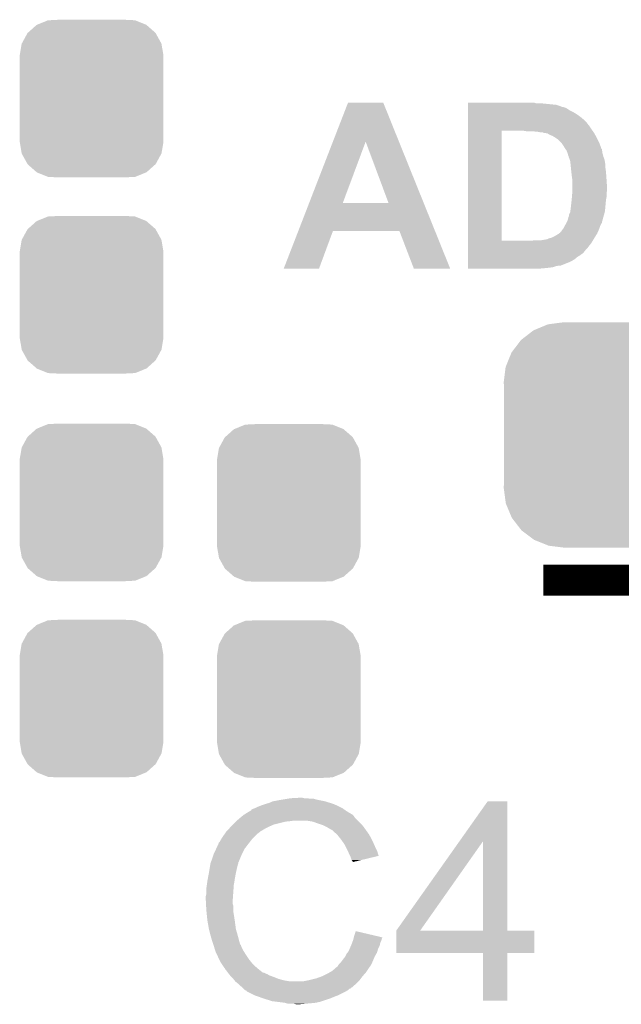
# Model space of a CAD drawing. Extents: x -0.05 to 0.95, y -0.15 to 1.54.
# Tile 41 of 45: x 0.5 to 0.62, y 1.22 to 1.41. Entities that reach past the tile are written whole.
import ezdxf

# ---------------------------------------------------------------- set-up
doc = ezdxf.new("R2010")
doc.units = 0
doc.layers.get('0').update_dxf_attribs({"linetype": 'CONTINUOUS'})
doc.layers.add('ACCEL_35_CLICK_V101_GTO', color=14, linetype='CONTINUOUS')
doc.layers.add('ACCEL_35_CLICK_V101_GTS', color=12, linetype='CONTINUOUS')

# ---------------------------------------------------------------- blocks, each defined once
blk = doc.blocks.new('CUSTOM_73')
for points in [[(-0.00819, 0.01509), (-0.00607, 0.0152), (0.00836, 0.01509), (0.00607, 0.0152)], [(-0.01229, 0.01267), (-0.01059, 0.01419), (0.01231, 0.01267), (0.01057, 0.01419)], [(-0.01059, 0.01419), (-0.01052, 0.01422), (0.01057, 0.01419), (0.01054, 0.01422)], [(-0.01052, 0.01422), (-0.00841, 0.01508), (0.01054, 0.01422), (0.00839, 0.01508)], [(-0.00841, 0.01508), (-0.00819, 0.01509), (0.00839, 0.01508), (0.00836, 0.01509)], [(-0.01344, 0.01062), (-0.01234, 0.01263), (0.01345, 0.01062), (0.01233, 0.01263)], [(-0.01234, 0.01263), (-0.01229, 0.01267), (0.01233, 0.01263), (0.01231, 0.01267)], [(-0.01385, 0.0083), (-0.01347, 0.01057), (0.01385, 0.0083), (0.01346, 0.01057)], [(-0.01347, 0.01057), (-0.01344, 0.01062), (0.01346, 0.01057), (0.01345, 0.01062)], [(-0.01385, 0.00825), (-0.01385, 0.0083), (0.01385, 0.00825), (0.01385, 0.0083)], [(-0.01385, -0.00825), (-0.01385, 0.00825), (0.01385, -0.00825), (0.01385, 0.00825)], [(-0.01385, -0.0083), (-0.01385, -0.00825), (0.01385, -0.0083), (0.01385, -0.00825)], [(-0.01346, -0.01057), (-0.01385, -0.0083), (0.01347, -0.01057), (0.01385, -0.0083)], [(-0.01345, -0.01062), (-0.01346, -0.01057), (0.01344, -0.01062), (0.01347, -0.01057)], [(-0.01233, -0.01263), (-0.01345, -0.01062), (0.01234, -0.01263), (0.01344, -0.01062)], [(-0.01231, -0.01267), (-0.01233, -0.01263), (0.01229, -0.01267), (0.01234, -0.01263)], [(-0.01057, -0.01419), (-0.01231, -0.01267), (0.01059, -0.01419), (0.01229, -0.01267)], [(-0.01054, -0.01422), (-0.01057, -0.01419), (0.01052, -0.01422), (0.01059, -0.01419)], [(-0.00839, -0.01508), (-0.01054, -0.01422), (0.00841, -0.01508), (0.01052, -0.01422)], [(-0.00836, -0.01509), (-0.00839, -0.01508), (0.00819, -0.01509), (0.00841, -0.01508)], [(-0.00607, -0.0152), (-0.00836, -0.01509), (0.00607, -0.0152), (0.00819, -0.01509)]]:
    blk.add_solid(points)
blk = doc.blocks.new('CUSTOM_76')
for points in [[(-0.01312, 0.02021), (-0.0105, 0.0213), (0.01316, 0.02021), (0.01045, 0.0213)], [(-0.0105, 0.0213), (-0.01022, 0.02134), (0.01045, 0.0213), (0.01036, 0.02134)], [(-0.01022, 0.02134), (-0.0075, 0.0217), (0.01036, 0.02134), (0.0075, 0.0217)], [(-0.01555, 0.01838), (-0.01329, 0.02013), (0.01558, 0.01838), (0.01326, 0.02013)], [(-0.01329, 0.02013), (-0.01312, 0.02021), (0.01326, 0.02013), (0.01316, 0.02021)], [(-0.01741, 0.01599), (-0.01568, 0.01828), (0.01743, 0.01599), (0.01566, 0.01828)], [(-0.01568, 0.01828), (-0.01555, 0.01838), (0.01566, 0.01828), (0.01558, 0.01838)], [(-0.01858, 0.0132), (-0.01751, 0.01586), (0.0186, 0.0132), (0.01749, 0.01586)], [(-0.01751, 0.01586), (-0.01741, 0.01599), (0.01749, 0.01586), (0.01743, 0.01599)], [(-0.019, 0.0102), (-0.01864, 0.01306), (0.019, 0.0102), (0.01862, 0.01306)], [(-0.01864, 0.01306), (-0.01858, 0.0132), (0.01862, 0.01306), (0.0186, 0.0132)], [(-0.01895, 0.00913), (-0.019, 0.0102), (0.01895, 0.00913), (0.019, 0.0102)], [(-0.01895, -0.00913), (-0.01895, 0.00913), (0.01895, -0.00913), (0.01895, 0.00913)], [(-0.019, -0.0102), (-0.01895, -0.00913), (0.019, -0.0102), (0.01895, -0.00913)], [(-0.01862, -0.01306), (-0.019, -0.0102), (0.01864, -0.01306), (0.019, -0.0102)], [(-0.0186, -0.0132), (-0.01862, -0.01306), (0.01858, -0.0132), (0.01864, -0.01306)], [(-0.01749, -0.01586), (-0.0186, -0.0132), (0.01751, -0.01586), (0.01858, -0.0132)], [(-0.01743, -0.01599), (-0.01749, -0.01586), (0.01741, -0.01599), (0.01751, -0.01586)], [(-0.01566, -0.01828), (-0.01743, -0.01599), (0.01568, -0.01828), (0.01741, -0.01599)], [(-0.01558, -0.01838), (-0.01566, -0.01828), (0.01555, -0.01838), (0.01568, -0.01828)], [(-0.01326, -0.02013), (-0.01558, -0.01838), (0.01329, -0.02013), (0.01555, -0.01838)], [(-0.01316, -0.02021), (-0.01326, -0.02013), (0.01312, -0.02021), (0.01329, -0.02013)], [(-0.01045, -0.0213), (-0.01316, -0.02021), (0.0105, -0.0213), (0.01312, -0.02021)], [(-0.01036, -0.02134), (-0.01045, -0.0213), (0.01022, -0.02134), (0.0105, -0.0213)], [(-0.0075, -0.0217), (-0.01036, -0.02134), (0.0075, -0.0217), (0.01022, -0.02134)]]:
    blk.add_solid(points)

msp = doc.modelspace()

# ---------------------------------------------------------------- linework, layer by layer
at = {"layer": 'ACCEL_35_CLICK_V101_GTO', "const_width": 0.006}
msp.add_lwpolyline([(0.604, 1.305), (0.67, 1.305)], dxfattribs=at)
at = {"layer": 'ACCEL_35_CLICK_V101_GTO'}
for points in [[(0.56349, 1.3895), (0.5664, 1.397), (0.57622, 1.3895), (0.5732, 1.397)], [(0.5664, 1.397), (0.5664, 1.397), (0.5732, 1.397), (0.5664, 1.397)], [(0.5895, 1.3969), (0.5895, 1.397), (0.6026, 1.3969), (0.6023, 1.397)], [(0.5895, 1.397), (0.5895, 1.397), (0.6023, 1.397), (0.5895, 1.397)], [(0.5895, 1.3966), (0.5895, 1.3969), (0.6065, 1.3966), (0.6035, 1.3969)], [(0.5895, 1.3963), (0.5895, 1.3966), (0.6074, 1.3963), (0.6065, 1.3966)], [(0.5895, 1.3962), (0.5895, 1.3963), (0.6076, 1.3962), (0.6075, 1.3963)], [(0.5895, 1.3963), (0.5895, 1.3963), (0.6075, 1.3963), (0.6074, 1.3963)], [(0.5895, 1.396), (0.5895, 1.3962), (0.6084, 1.396), (0.6078, 1.3962)], [(0.5895, 1.3962), (0.5895, 1.3962), (0.6078, 1.3962), (0.6076, 1.3962)], [(0.5895, 1.3956), (0.5895, 1.396), (0.609, 1.3956), (0.6084, 1.396)], [(0.5895, 1.3952), (0.5895, 1.3956), (0.6098, 1.3952), (0.609, 1.3956)], [(0.5895, 1.3947), (0.5895, 1.3952), (0.6106, 1.3947), (0.6098, 1.3952)], [(0.5895, 1.3941), (0.5895, 1.3947), (0.6114, 1.3941), (0.6106, 1.3947)], [(0.5895, 1.3934), (0.5895, 1.3941), (0.6122, 1.3934), (0.6114, 1.3941)], [(0.5895, 1.3933), (0.5895, 1.3934), (0.6123, 1.3933), (0.6122, 1.3934)], [(0.5895, 1.393), (0.5895, 1.3933), (0.6125, 1.393), (0.6123, 1.3933)], [(0.5895, 1.3925), (0.5895, 1.393), (0.6129, 1.3925), (0.6125, 1.393)], [(0.5895, 1.3919), (0.5895, 1.3925), (0.6133, 1.3919), (0.6129, 1.3925)], [(0.5895, 1.3916), (0.5895, 1.3919), (0.61351, 1.3916), (0.6133, 1.3919)], [(0.5895, 1.3704), (0.5895, 1.3916), (0.596, 1.3704), (0.596, 1.3916)], [(0.6008, 1.3915), (0.6002, 1.3916), (0.61359, 1.3915), (0.61351, 1.3916)], [(0.6026, 1.3914), (0.6022, 1.3915), (0.61366, 1.3914), (0.61359, 1.3915)], [(0.6035, 1.3913), (0.603, 1.3914), (0.61373, 1.3913), (0.61366, 1.3914)], [(0.6041, 1.3912), (0.6039, 1.3913), (0.6138, 1.3912), (0.61373, 1.3913)], [(0.6048, 1.3911), (0.6041, 1.3912), (0.61386, 1.3911), (0.6138, 1.3912)], [(0.6053, 1.3908), (0.6048, 1.3911), (0.61402, 1.3908), (0.61386, 1.3911)], [(0.6058, 1.3906), (0.6053, 1.3908), (0.61413, 1.3906), (0.61402, 1.3908)], [(0.6063, 1.3903), (0.6058, 1.3906), (0.6143, 1.3903), (0.61413, 1.3906)], [(0.55892, 1.3777), (0.56349, 1.3895), (0.5654, 1.3777), (0.5698, 1.3895)], [(0.5742, 1.3777), (0.5698, 1.3895), (0.58098, 1.3777), (0.57622, 1.3895)], [(0.6069, 1.3899), (0.6063, 1.3903), (0.6145, 1.3899), (0.6143, 1.3903)], [(0.6075, 1.3893), (0.6069, 1.3899), (0.6148, 1.3893), (0.6145, 1.3899)], [(0.6079, 1.3887), (0.6075, 1.3893), (0.61502, 1.3887), (0.6148, 1.3893)], [(0.6082, 1.3882), (0.6079, 1.3887), (0.6152, 1.3882), (0.61502, 1.3887)], [(0.60828, 1.3881), (0.6082, 1.3882), (0.6152, 1.3881), (0.6152, 1.3882)], [(0.60843, 1.3879), (0.60828, 1.3881), (0.6153, 1.3879), (0.6153, 1.3881)], [(0.60828, 1.3881), (0.60828, 1.3881), (0.6153, 1.3881), (0.6152, 1.3881)], [(0.6085, 1.3878), (0.60843, 1.3879), (0.61533, 1.3878), (0.6153, 1.3879)], [(0.60858, 1.3876), (0.6085, 1.3878), (0.6154, 1.3876), (0.61533, 1.3878)], [(0.60866, 1.3874), (0.60858, 1.3876), (0.6154, 1.3874), (0.6154, 1.3876)], [(0.6087, 1.3873), (0.60866, 1.3874), (0.61542, 1.3873), (0.6154, 1.3874)], [(0.6088, 1.3869), (0.6087, 1.3873), (0.61553, 1.3869), (0.61542, 1.3873)], [(0.6089, 1.3867), (0.6088, 1.3869), (0.61558, 1.3867), (0.61553, 1.3869)], [(0.6089, 1.3866), (0.6089, 1.3867), (0.6156, 1.3866), (0.61558, 1.3867)], [(0.60909, 1.3861), (0.6089, 1.3866), (0.6158, 1.3861), (0.6156, 1.3866)], [(0.6092, 1.3858), (0.60909, 1.3861), (0.61586, 1.3858), (0.6158, 1.3861)], [(0.60922, 1.3856), (0.6092, 1.3858), (0.6159, 1.3856), (0.61586, 1.3858)], [(0.60929, 1.385), (0.60922, 1.3856), (0.616, 1.385), (0.6159, 1.3856)], [(0.6093, 1.3849), (0.60929, 1.385), (0.616, 1.3849), (0.616, 1.385)], [(0.60935, 1.3844), (0.6093, 1.3849), (0.616, 1.3844), (0.616, 1.3849)], [(0.6094, 1.3839), (0.60935, 1.3844), (0.61607, 1.3839), (0.616, 1.3844)], [(0.60942, 1.3837), (0.6094, 1.3839), (0.6161, 1.3837), (0.61607, 1.3839)], [(0.6095, 1.383), (0.60942, 1.3837), (0.61615, 1.383), (0.6161, 1.3837)], [(0.60959, 1.3823), (0.6095, 1.383), (0.6162, 1.3823), (0.61615, 1.383)], [(0.6096, 1.3822), (0.60959, 1.3823), (0.61621, 1.3822), (0.6162, 1.3823)], [(0.6096, 1.3807), (0.6096, 1.3822), (0.6163, 1.3807), (0.61621, 1.3822)], [(0.60953, 1.3788), (0.6096, 1.3796), (0.6162, 1.3788), (0.6162, 1.3796)], [(0.6096, 1.38), (0.6096, 1.3807), (0.6163, 1.38), (0.6163, 1.3807)], [(0.6096, 1.3796), (0.6096, 1.38), (0.6162, 1.3796), (0.6163, 1.38)], [(0.55683, 1.3723), (0.55892, 1.3777), (0.58316, 1.3723), (0.58098, 1.3777)], [(0.55892, 1.3777), (0.55892, 1.3777), (0.5742, 1.3777), (0.5654, 1.3777)], [(0.6093, 1.3766), (0.60949, 1.3783), (0.61595, 1.3766), (0.6161, 1.3783)], [(0.60949, 1.3783), (0.6095, 1.3784), (0.6161, 1.3783), (0.61612, 1.3784)], [(0.6095, 1.3784), (0.60953, 1.3788), (0.61612, 1.3784), (0.6162, 1.3788)], [(0.609, 1.3755), (0.6092, 1.3759), (0.61574, 1.3755), (0.61585, 1.3759)], [(0.609, 1.3752), (0.609, 1.3755), (0.61565, 1.3752), (0.61574, 1.3755)], [(0.6092, 1.3759), (0.60923, 1.3761), (0.61585, 1.3759), (0.6159, 1.3761)], [(0.60923, 1.3761), (0.6093, 1.3766), (0.6159, 1.3761), (0.61595, 1.3766)], [(0.60816, 1.3733), (0.6084, 1.3737), (0.615, 1.3733), (0.6152, 1.3737)], [(0.6084, 1.3737), (0.60845, 1.3738), (0.6152, 1.3737), (0.6153, 1.3738)], [(0.60845, 1.3738), (0.6085, 1.3739), (0.6153, 1.3738), (0.6153, 1.3739)], [(0.6085, 1.3739), (0.6087, 1.3743), (0.6153, 1.3739), (0.61541, 1.3743)], [(0.6087, 1.3743), (0.6089, 1.3751), (0.61541, 1.3743), (0.61563, 1.3751)], [(0.6089, 1.3751), (0.609, 1.3752), (0.61563, 1.3751), (0.61565, 1.3752)], [(0.554, 1.365), (0.55683, 1.3723), (0.5608, 1.365), (0.5635, 1.3723)], [(0.55683, 1.3723), (0.55683, 1.3723), (0.5635, 1.3723), (0.5763, 1.3723)], [(0.5791, 1.365), (0.5763, 1.3723), (0.5861, 1.365), (0.58316, 1.3723)], [(0.6064, 1.3714), (0.6069, 1.3717), (0.61415, 1.3714), (0.61434, 1.3717)], [(0.6069, 1.3717), (0.60703, 1.3718), (0.61434, 1.3717), (0.6144, 1.3718)], [(0.60703, 1.3718), (0.6073, 1.372), (0.6144, 1.3718), (0.61449, 1.372)], [(0.6073, 1.3721), (0.6075, 1.3722), (0.61453, 1.3721), (0.61458, 1.3722)], [(0.6073, 1.372), (0.6073, 1.3721), (0.61449, 1.372), (0.61453, 1.3721)], [(0.6075, 1.3722), (0.6076, 1.3724), (0.61458, 1.3722), (0.61467, 1.3724)], [(0.6076, 1.3724), (0.60782, 1.3727), (0.61467, 1.3724), (0.6148, 1.3727)], [(0.60782, 1.3727), (0.6079, 1.3728), (0.6148, 1.3727), (0.61483, 1.3728)], [(0.6079, 1.3728), (0.6081, 1.3732), (0.61483, 1.3728), (0.61497, 1.3732)], [(0.6081, 1.3732), (0.60816, 1.3733), (0.61497, 1.3732), (0.615, 1.3733)], [(0.5895, 1.37), (0.5895, 1.3704), (0.6133, 1.37), (0.61354, 1.3704)], [(0.5895, 1.3704), (0.5895, 1.3704), (0.6017, 1.3704), (0.596, 1.3704)], [(0.5895, 1.3691), (0.5895, 1.37), (0.6126, 1.3691), (0.6133, 1.37)], [(0.6017, 1.3704), (0.6023, 1.3705), (0.61354, 1.3704), (0.6136, 1.3705)], [(0.6036, 1.3705), (0.6042, 1.3706), (0.6136, 1.3705), (0.61366, 1.3706)], [(0.6042, 1.3706), (0.6047, 1.3707), (0.61366, 1.3706), (0.61372, 1.3707)], [(0.6048, 1.3707), (0.6052, 1.3709), (0.61372, 1.3707), (0.61384, 1.3709)], [(0.6052, 1.3709), (0.6056, 1.371), (0.61384, 1.3709), (0.6139, 1.371)], [(0.6056, 1.371), (0.6064, 1.3714), (0.6139, 1.371), (0.61415, 1.3714)], [(0.5895, 1.3682), (0.5895, 1.3691), (0.6118, 1.3682), (0.6126, 1.3691)], [(0.5895, 1.3681), (0.5895, 1.3682), (0.6118, 1.3681), (0.6118, 1.3682)], [(0.5895, 1.3679), (0.5895, 1.3681), (0.6115, 1.3679), (0.6118, 1.3681)], [(0.5895, 1.3676), (0.5895, 1.3679), (0.6111, 1.3676), (0.6115, 1.3679)], [(0.5895, 1.3673), (0.5895, 1.3676), (0.6106, 1.3673), (0.6111, 1.3676)], [(0.5895, 1.3668), (0.5895, 1.3673), (0.61, 1.3668), (0.6106, 1.3673)], [(0.5895, 1.3664), (0.5895, 1.3668), (0.6093, 1.3664), (0.61, 1.3668)], [(0.5895, 1.3656), (0.5895, 1.3664), (0.6073, 1.3656), (0.6093, 1.3664)], [(0.5861, 1.365), (0.5861, 1.365), (0.5861, 1.365), (0.5791, 1.365)], [(0.5895, 1.3655), (0.5895, 1.3656), (0.6064, 1.3655), (0.6069, 1.3656)], [(0.5895, 1.3653), (0.5895, 1.3655), (0.6058, 1.3653), (0.6064, 1.3655)], [(0.5895, 1.3652), (0.5895, 1.3653), (0.605, 1.3652), (0.6058, 1.3653)], [(0.5895, 1.3651), (0.5895, 1.3652), (0.604, 1.3651), (0.605, 1.3652)], [(0.5895, 1.365), (0.5895, 1.3651), (0.60291, 1.365), (0.604, 1.3651)], [(0.6029, 1.365), (0.5895, 1.365), (0.6029, 1.365), (0.60291, 1.365)], [(0.5494, 1.2615), (0.5499, 1.2617), (0.5645, 1.2615), (0.56405, 1.2617)], [(0.5499, 1.2617), (0.5505, 1.2619), (0.56405, 1.2617), (0.5636, 1.2619)], [(0.5505, 1.2619), (0.5512, 1.2621), (0.5636, 1.2619), (0.56296, 1.2621)], [(0.5512, 1.2621), (0.5519, 1.2624), (0.56296, 1.2621), (0.562, 1.2624)], [(0.5519, 1.2624), (0.5535, 1.2627), (0.562, 1.2624), (0.5605, 1.2627)], [(0.5535, 1.2627), (0.5547, 1.2629), (0.5605, 1.2627), (0.5598, 1.2629)], [(0.5547, 1.2629), (0.5553, 1.263), (0.5591, 1.2629), (0.5585, 1.263)], [(0.5553, 1.263), (0.5571, 1.2631), (0.558, 1.263), (0.5576, 1.2631)], [(0.58786, 1.2547), (0.5933, 1.2624), (0.5971, 1.2547), (0.5971, 1.2624)], [(0.5933, 1.2624), (0.5933, 1.2624), (0.5971, 1.2624), (0.5933, 1.2624)], [(0.54606, 1.2596), (0.5463, 1.2598), (0.5675, 1.2596), (0.5673, 1.2598)], [(0.5463, 1.2598), (0.54647, 1.2599), (0.5673, 1.2598), (0.5672, 1.2599)], [(0.54647, 1.2599), (0.54663, 1.26), (0.5672, 1.2599), (0.567, 1.26)], [(0.54663, 1.26), (0.5468, 1.2601), (0.567, 1.26), (0.5669, 1.2601)], [(0.5468, 1.2601), (0.54763, 1.2606), (0.5668, 1.2601), (0.566, 1.2606)], [(0.5468, 1.2601), (0.5468, 1.2601), (0.5669, 1.2601), (0.5668, 1.2601)], [(0.54763, 1.2606), (0.5478, 1.2607), (0.566, 1.2606), (0.56586, 1.2607)], [(0.5478, 1.2608), (0.5482, 1.261), (0.56572, 1.2608), (0.56544, 1.261)], [(0.5478, 1.2607), (0.5478, 1.2608), (0.56586, 1.2607), (0.56572, 1.2608)], [(0.5482, 1.261), (0.5485, 1.2611), (0.56544, 1.261), (0.5653, 1.2611)], [(0.5485, 1.2611), (0.5489, 1.2613), (0.5653, 1.2611), (0.5649, 1.2613)], [(0.5489, 1.2613), (0.5494, 1.2615), (0.5649, 1.2613), (0.5645, 1.2615)], [(0.5439, 1.2576), (0.5442, 1.2579), (0.55135, 1.2576), (0.552, 1.2579)], [(0.5442, 1.2579), (0.5448, 1.2585), (0.552, 1.2579), (0.5544, 1.2585)], [(0.5448, 1.2585), (0.5449, 1.2586), (0.5544, 1.2585), (0.5554, 1.2586)], [(0.5449, 1.2586), (0.545, 1.2587), (0.5554, 1.2586), (0.5559, 1.2587)], [(0.545, 1.2587), (0.54571, 1.2593), (0.5683, 1.2587), (0.5677, 1.2593)], [(0.54571, 1.2593), (0.54606, 1.2596), (0.5677, 1.2593), (0.5675, 1.2596)], [(0.5596, 1.2585), (0.5584, 1.2587), (0.5685, 1.2585), (0.5683, 1.2587)], [(0.5607, 1.2581), (0.5596, 1.2585), (0.5689, 1.2581), (0.5685, 1.2585)], [(0.561, 1.258), (0.5607, 1.2581), (0.569, 1.258), (0.5689, 1.2581)], [(0.5616, 1.2578), (0.561, 1.258), (0.56916, 1.2578), (0.569, 1.258)], [(0.5622, 1.2575), (0.5616, 1.2578), (0.5694, 1.2575), (0.56916, 1.2578)], [(0.5422, 1.2555), (0.54269, 1.2562), (0.5483, 1.2555), (0.549, 1.2562)], [(0.54269, 1.2562), (0.5429, 1.2565), (0.549, 1.2562), (0.5494, 1.2565)], [(0.5429, 1.2565), (0.54299, 1.2566), (0.5494, 1.2565), (0.5495, 1.2566)], [(0.54299, 1.2566), (0.54363, 1.2573), (0.5495, 1.2566), (0.5507, 1.2573)], [(0.54363, 1.2573), (0.5439, 1.2576), (0.5507, 1.2573), (0.55135, 1.2576)], [(0.5624, 1.2574), (0.5622, 1.2575), (0.56947, 1.2574), (0.5694, 1.2575)], [(0.5629, 1.2571), (0.5624, 1.2574), (0.56969, 1.2571), (0.56947, 1.2574)], [(0.5633, 1.2569), (0.5629, 1.2571), (0.56983, 1.2569), (0.56969, 1.2571)], [(0.5634, 1.2568), (0.5633, 1.2569), (0.5699, 1.2568), (0.56983, 1.2569)], [(0.56419, 1.2561), (0.5634, 1.2568), (0.5704, 1.2561), (0.5699, 1.2568)], [(0.5643, 1.256), (0.56419, 1.2561), (0.57046, 1.256), (0.5704, 1.2561)], [(0.56478, 1.2554), (0.5643, 1.256), (0.5708, 1.2554), (0.57046, 1.256)], [(0.5413, 1.254), (0.5414, 1.2541), (0.54704, 1.254), (0.54712, 1.2541)], [(0.5413, 1.2539), (0.5413, 1.254), (0.54697, 1.2539), (0.54704, 1.254)], [(0.5414, 1.2541), (0.5415, 1.2544), (0.54712, 1.2541), (0.54736, 1.2544)], [(0.5415, 1.2544), (0.5417, 1.2546), (0.54736, 1.2544), (0.54751, 1.2546)], [(0.5417, 1.2546), (0.5419, 1.255), (0.54751, 1.2546), (0.54782, 1.255)], [(0.5419, 1.255), (0.54196, 1.2551), (0.54782, 1.255), (0.5479, 1.2551)], [(0.54196, 1.2551), (0.5422, 1.2555), (0.5479, 1.2551), (0.5483, 1.2555)], [(0.5651, 1.255), (0.56478, 1.2554), (0.571, 1.255), (0.5708, 1.2554)], [(0.56538, 1.2546), (0.5651, 1.255), (0.5712, 1.2546), (0.571, 1.255)], [(0.5658, 1.254), (0.56538, 1.2546), (0.57147, 1.254), (0.5712, 1.2546)], [(0.56595, 1.2537), (0.5658, 1.254), (0.5716, 1.2537), (0.57147, 1.254)], [(0.5757, 1.2375), (0.58786, 1.2547), (0.5803, 1.2375), (0.5924, 1.2547)], [(0.5924, 1.2375), (0.5924, 1.2547), (0.5971, 1.2375), (0.5971, 1.2547)], [(0.54007, 1.2509), (0.54047, 1.2521), (0.5454, 1.2509), (0.5459, 1.2521)], [(0.54047, 1.2521), (0.5405, 1.2522), (0.5459, 1.2521), (0.54595, 1.2522)], [(0.5405, 1.2522), (0.54102, 1.2533), (0.54595, 1.2522), (0.5465, 1.2533)], [(0.54102, 1.2533), (0.5413, 1.2539), (0.5465, 1.2533), (0.54697, 1.2539)], [(0.5663, 1.253), (0.56595, 1.2537), (0.57195, 1.253), (0.5716, 1.2537)], [(0.56634, 1.2529), (0.5663, 1.253), (0.572, 1.2529), (0.57195, 1.253)], [(0.5667, 1.2521), (0.56634, 1.2529), (0.57224, 1.2521), (0.572, 1.2529)], [(0.5668, 1.2519), (0.5667, 1.2521), (0.5723, 1.2519), (0.57224, 1.2521)], [(0.53975, 1.2495), (0.53988, 1.2503), (0.545, 1.2495), (0.5452, 1.2503)], [(0.53988, 1.2503), (0.5399, 1.2504), (0.5452, 1.2503), (0.54525, 1.2504)], [(0.5399, 1.2504), (0.53993, 1.2505), (0.54525, 1.2504), (0.5453, 1.2505)], [(0.53993, 1.2505), (0.54, 1.2507), (0.5453, 1.2505), (0.5453, 1.2507)], [(0.54, 1.2507), (0.54003, 1.2508), (0.5453, 1.2507), (0.5454, 1.2508)], [(0.54003, 1.2508), (0.54007, 1.2509), (0.5454, 1.2508), (0.5454, 1.2509)], [(0.5669, 1.2517), (0.5668, 1.2519), (0.57147, 1.2517), (0.5723, 1.2519)], [(0.5671, 1.2511), (0.5669, 1.2517), (0.56896, 1.2511), (0.57147, 1.2517)], [(0.5673, 1.2509), (0.5671, 1.2511), (0.56813, 1.2509), (0.56896, 1.2511)], [(0.5673, 1.2507), (0.5673, 1.2509), (0.5673, 1.2507), (0.56813, 1.2509)], [(0.53939, 1.2475), (0.5396, 1.2486), (0.5446, 1.2475), (0.5448, 1.2486)], [(0.5396, 1.2486), (0.53975, 1.2495), (0.5448, 1.2486), (0.545, 1.2495)], [(0.5392, 1.2463), (0.5393, 1.247), (0.5444, 1.2463), (0.54452, 1.247)], [(0.5393, 1.247), (0.53939, 1.2475), (0.54452, 1.247), (0.5446, 1.2475)], [(0.539, 1.2441), (0.5391, 1.2445), (0.54424, 1.2441), (0.54427, 1.2445)], [(0.5391, 1.2456), (0.5392, 1.2463), (0.54435, 1.2456), (0.5444, 1.2463)], [(0.5391, 1.2445), (0.5391, 1.2456), (0.54427, 1.2445), (0.54435, 1.2456)], [(0.539, 1.2435), (0.539, 1.2441), (0.5442, 1.2435), (0.54424, 1.2441)], [(0.53904, 1.2426), (0.539, 1.2435), (0.5442, 1.2426), (0.5442, 1.2435)], [(0.53906, 1.2423), (0.53904, 1.2426), (0.5443, 1.2423), (0.5442, 1.2426)], [(0.5391, 1.2415), (0.53906, 1.2423), (0.5443, 1.2415), (0.5443, 1.2423)], [(0.53913, 1.2412), (0.5391, 1.2415), (0.5443, 1.2412), (0.5443, 1.2415)], [(0.53919, 1.2406), (0.53913, 1.2412), (0.5444, 1.2406), (0.5443, 1.2412)], [(0.5393, 1.2395), (0.53919, 1.2406), (0.54457, 1.2395), (0.5444, 1.2406)], [(0.53934, 1.2393), (0.5393, 1.2395), (0.5446, 1.2393), (0.54457, 1.2395)], [(0.5396, 1.2378), (0.53934, 1.2393), (0.5448, 1.2378), (0.5446, 1.2393)], [(0.5398, 1.237), (0.5396, 1.2378), (0.54503, 1.237), (0.5448, 1.2378)], [(0.53997, 1.2364), (0.5398, 1.237), (0.5452, 1.2364), (0.54503, 1.237)], [(0.5676, 1.2365), (0.5679, 1.2374), (0.57172, 1.2365), (0.5679, 1.2374)], [(0.5757, 1.2332), (0.5757, 1.2375), (0.6023, 1.2332), (0.6023, 1.2375)], [(0.5757, 1.2375), (0.5757, 1.2375), (0.6023, 1.2375), (0.5971, 1.2375)], [(0.5757, 1.2375), (0.5757, 1.2375), (0.5924, 1.2375), (0.59038, 1.2375)], [(0.5757, 1.2375), (0.5757, 1.2375), (0.59038, 1.2375), (0.5803, 1.2375)], [(0.5402, 1.2356), (0.53997, 1.2364), (0.54541, 1.2356), (0.5452, 1.2364)], [(0.54043, 1.2349), (0.5402, 1.2356), (0.5456, 1.2349), (0.54541, 1.2356)], [(0.5671, 1.2349), (0.56717, 1.2351), (0.57256, 1.2349), (0.5726, 1.2351)], [(0.56717, 1.2351), (0.56732, 1.2355), (0.5726, 1.2351), (0.5728, 1.2355)], [(0.56732, 1.2355), (0.5674, 1.2357), (0.5728, 1.2355), (0.57285, 1.2357)], [(0.5674, 1.2357), (0.56745, 1.2359), (0.57285, 1.2357), (0.5729, 1.2359)], [(0.56745, 1.2359), (0.5675, 1.2361), (0.5729, 1.2359), (0.573, 1.2361)], [(0.5675, 1.2361), (0.56752, 1.2362), (0.573, 1.2361), (0.573, 1.2362)], [(0.56752, 1.2362), (0.5676, 1.2365), (0.573, 1.2362), (0.57172, 1.2365)], [(0.54047, 1.2348), (0.54043, 1.2349), (0.5457, 1.2348), (0.5456, 1.2349)], [(0.54053, 1.2346), (0.54047, 1.2348), (0.5458, 1.2346), (0.5457, 1.2348)], [(0.5406, 1.2344), (0.54053, 1.2346), (0.54587, 1.2344), (0.5458, 1.2346)], [(0.54063, 1.2343), (0.5406, 1.2344), (0.5459, 1.2343), (0.54587, 1.2344)], [(0.5407, 1.234), (0.54063, 1.2343), (0.54605, 1.234), (0.5459, 1.2343)], [(0.5408, 1.2337), (0.5407, 1.234), (0.5462, 1.2337), (0.54605, 1.234)], [(0.5409, 1.2334), (0.5408, 1.2337), (0.54639, 1.2334), (0.5462, 1.2337)], [(0.541, 1.2332), (0.5409, 1.2334), (0.54651, 1.2332), (0.54639, 1.2334)], [(0.54114, 1.2329), (0.541, 1.2332), (0.5467, 1.2329), (0.54651, 1.2332)], [(0.5661, 1.233), (0.56634, 1.2333), (0.57183, 1.233), (0.572, 1.2333)], [(0.56634, 1.2333), (0.5665, 1.2335), (0.572, 1.2333), (0.57206, 1.2335)], [(0.5665, 1.2335), (0.56671, 1.234), (0.57206, 1.2335), (0.5722, 1.234)], [(0.56671, 1.234), (0.56697, 1.2346), (0.5722, 1.234), (0.5725, 1.2346)], [(0.56697, 1.2346), (0.5671, 1.2349), (0.5725, 1.2346), (0.57256, 1.2349)], [(0.5924, 1.224), (0.5924, 1.2332), (0.5971, 1.224), (0.5971, 1.2332)], [(0.5924, 1.2332), (0.5924, 1.2332), (0.5971, 1.2332), (0.6023, 1.2332)], [(0.54156, 1.232), (0.54114, 1.2329), (0.5473, 1.232), (0.5467, 1.2329)], [(0.5418, 1.2315), (0.54156, 1.232), (0.5477, 1.2315), (0.5473, 1.232)], [(0.54213, 1.231), (0.5418, 1.2315), (0.5481, 1.231), (0.5477, 1.2315)], [(0.56465, 1.231), (0.5648, 1.2312), (0.5709, 1.231), (0.57099, 1.2312)], [(0.5648, 1.2312), (0.5651, 1.2315), (0.57099, 1.2312), (0.57112, 1.2315)], [(0.5651, 1.2315), (0.5654, 1.2319), (0.57112, 1.2315), (0.57129, 1.2319)], [(0.5654, 1.2319), (0.5658, 1.2324), (0.57129, 1.2319), (0.57151, 1.2324)], [(0.5658, 1.2324), (0.5659, 1.2326), (0.57151, 1.2324), (0.5716, 1.2326)], [(0.5659, 1.2326), (0.5661, 1.233), (0.5716, 1.2326), (0.57183, 1.233)], [(0.54267, 1.2302), (0.54213, 1.231), (0.549, 1.2302), (0.5481, 1.231)], [(0.5428, 1.23), (0.54267, 1.2302), (0.54925, 1.23), (0.549, 1.2302)], [(0.54326, 1.2294), (0.5428, 1.23), (0.55, 1.2294), (0.54925, 1.23)], [(0.54342, 1.2292), (0.54326, 1.2294), (0.5506, 1.2292), (0.5502, 1.2294)], [(0.54326, 1.2294), (0.54326, 1.2294), (0.5502, 1.2294), (0.55, 1.2294)], [(0.5614, 1.2287), (0.5626, 1.2293), (0.5692, 1.2287), (0.56973, 1.2293)], [(0.5626, 1.2293), (0.56295, 1.2295), (0.56973, 1.2293), (0.5699, 1.2295)], [(0.56295, 1.2295), (0.5633, 1.2297), (0.5699, 1.2295), (0.57003, 1.2297)], [(0.5633, 1.2297), (0.5638, 1.2301), (0.57003, 1.2297), (0.5703, 1.2301)], [(0.5638, 1.2301), (0.5641, 1.2304), (0.5703, 1.2301), (0.5705, 1.2304)], [(0.5641, 1.2304), (0.5643, 1.2305), (0.5705, 1.2304), (0.57057, 1.2305)], [(0.5643, 1.2305), (0.5645, 1.2308), (0.57057, 1.2305), (0.57077, 1.2308)], [(0.5645, 1.2308), (0.56465, 1.231), (0.57077, 1.2308), (0.5709, 1.231)], [(0.54349, 1.2291), (0.54342, 1.2292), (0.5509, 1.2291), (0.5506, 1.2292)], [(0.54365, 1.2289), (0.54349, 1.2291), (0.5512, 1.2289), (0.5509, 1.2291)], [(0.5438, 1.2287), (0.54365, 1.2289), (0.55173, 1.2287), (0.5512, 1.2289)], [(0.5439, 1.2286), (0.5438, 1.2287), (0.552, 1.2286), (0.55173, 1.2287)], [(0.5443, 1.2282), (0.5439, 1.2286), (0.553, 1.2282), (0.552, 1.2286)], [(0.54454, 1.2279), (0.5443, 1.2282), (0.5541, 1.2279), (0.553, 1.2282)], [(0.5447, 1.2277), (0.54454, 1.2279), (0.5553, 1.2277), (0.5541, 1.2279)], [(0.5452, 1.2273), (0.5447, 1.2277), (0.568, 1.2273), (0.5684, 1.2277)], [(0.5577, 1.2277), (0.5581, 1.2278), (0.5684, 1.2277), (0.5685, 1.2278)], [(0.5581, 1.2278), (0.5586, 1.2279), (0.5685, 1.2278), (0.5686, 1.2279)], [(0.5586, 1.2279), (0.5591, 1.228), (0.5686, 1.2279), (0.56867, 1.228)], [(0.5591, 1.228), (0.5603, 1.2283), (0.56867, 1.228), (0.5689, 1.2283)], [(0.5603, 1.2283), (0.5614, 1.2287), (0.5689, 1.2283), (0.5692, 1.2287)], [(0.5456, 1.2269), (0.5452, 1.2273), (0.56754, 1.2269), (0.568, 1.2273)], [(0.546, 1.2266), (0.5456, 1.2269), (0.5672, 1.2266), (0.56754, 1.2269)], [(0.5462, 1.2264), (0.546, 1.2266), (0.567, 1.2264), (0.5671, 1.2266)], [(0.546, 1.2266), (0.546, 1.2266), (0.5671, 1.2266), (0.5672, 1.2266)], [(0.5463, 1.2263), (0.5462, 1.2264), (0.5667, 1.2263), (0.567, 1.2264)], [(0.5465, 1.2261), (0.5463, 1.2263), (0.5665, 1.2261), (0.5667, 1.2263)], [(0.5468, 1.2259), (0.5465, 1.2261), (0.56617, 1.2259), (0.5665, 1.2261)], [(0.5469, 1.2258), (0.5469, 1.2259), (0.566, 1.2258), (0.56617, 1.2259)], [(0.5485, 1.225), (0.5469, 1.2258), (0.5644, 1.225), (0.566, 1.2258)], [(0.54935, 1.2247), (0.5485, 1.225), (0.5636, 1.2247), (0.5644, 1.225)], [(0.5502, 1.2244), (0.54935, 1.2247), (0.5629, 1.2244), (0.5636, 1.2247)], [(0.5518, 1.2239), (0.5502, 1.2244), (0.5614, 1.2239), (0.5629, 1.2244)], [(0.5526, 1.2238), (0.5518, 1.2239), (0.5611, 1.2238), (0.5614, 1.2239)], [(0.5542, 1.2236), (0.5526, 1.2238), (0.5602, 1.2236), (0.5611, 1.2238)], [(0.55455, 1.2235), (0.5542, 1.2236), (0.5592, 1.2235), (0.5602, 1.2236)], [(0.5549, 1.2234), (0.55455, 1.2235), (0.5581, 1.2234), (0.5592, 1.2235)], [(0.5564, 1.2233), (0.556, 1.2234), (0.557, 1.2233), (0.5581, 1.2234)]]:
    msp.add_solid(points, dxfattribs=at)

# ---------------------------------------------------------------- block references
at = {"layer": 'ACCEL_35_CLICK_V101_GTS'}
for name, p in [('CUSTOM_73', (0.517, 1.3978)), ('CUSTOM_73', (0.517, 1.36)), ('CUSTOM_76', (0.6154, 1.333)), ('CUSTOM_73', (0.517, 1.32)), ('CUSTOM_73', (0.555, 1.3199)), ('CUSTOM_73', (0.517, 1.2822)), ('CUSTOM_73', (0.555, 1.2821))]:
    msp.add_blockref(name, p, dxfattribs=at)

doc.saveas('drawing.dxf')
